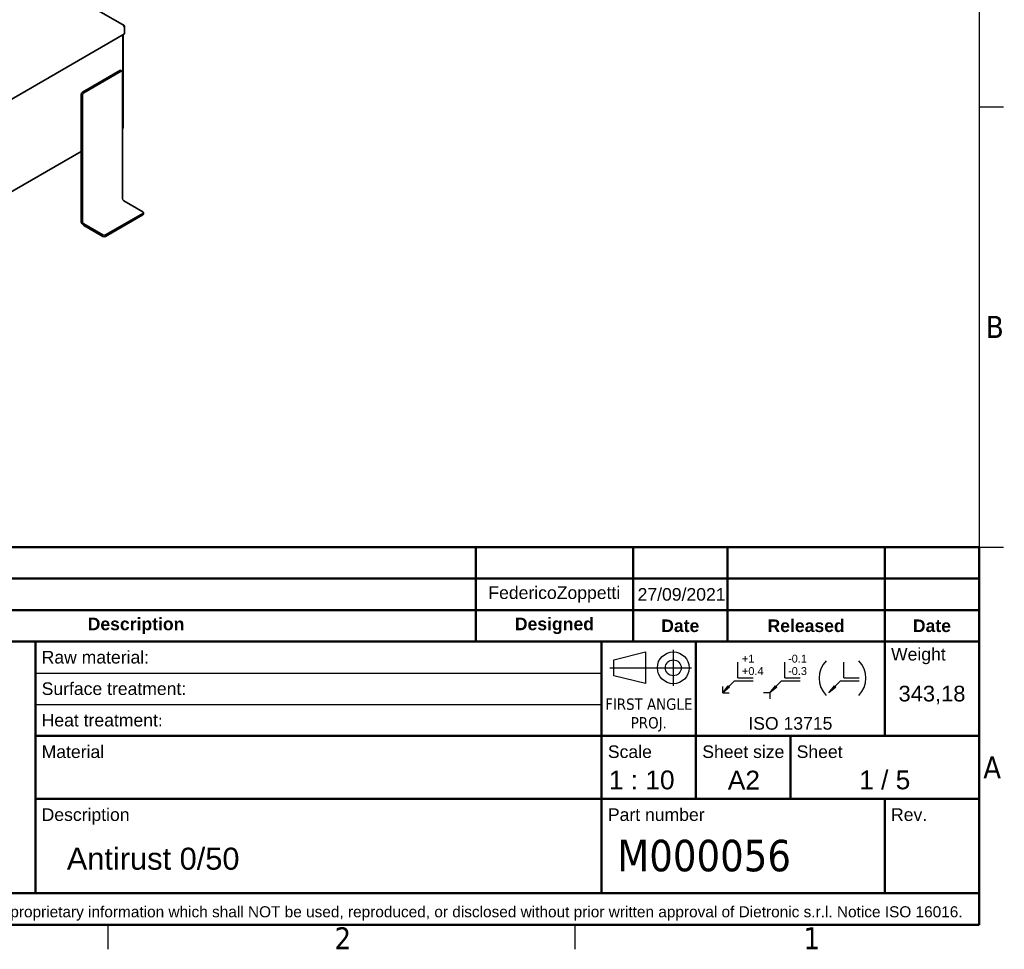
# Model space of a CAD drawing. Header units: millimetres. Extents: x 0 to 5940, y 0 to 4200.
# Tile 18 of 48: x 4315 to 5880, y 61 to 1538. Entities that reach past the tile are written whole.
import ezdxf
from ezdxf.enums import TextEntityAlignment as Align

# ---------------------------------------------------------------- set-up
doc = ezdxf.new("R2010")
doc.units = ezdxf.units.MM
doc.header["$LTSCALE"] = 10
doc.layers.get('0').update_dxf_attribs({"lineweight": 25})
for name, color, linetype, lineweight in [('Geometria schizzo (ISO)', 7, 'Continuous', 25), ('Geometria schizzo(ISO)', 7, 'Continuous', 50), ('Simbolo (ISO)', 7, 'Continuous', 25), ('Spigoli visibili(ISO)', 7, 'Continuous', 35), ('Titolo (ISO)', 7, 'Continuous', 50)]:
    doc.layers.add(name, color=color, linetype=linetype, lineweight=lineweight)
doc.styles.add('Stile testo11', font='tahoma.ttf')
doc.styles.add('Stile testo132', font='tahoma.ttf')
doc.styles.add('Stile testo136', font='arial.ttf')
doc.styles.add('Stile testo26', font='arial.ttf')
doc.styles.add('Stile testo27', font='arial.ttf')
doc.styles.add('Stile testo68', font='arial.ttf')
doc.styles.add('Testo nota (ISO)', font='tahoma.ttf')

# ---------------------------------------------------------------- blocks, each defined once
blk = doc.blocks.new('Bordi Bordo di default')
at = {"layer": 'Geometria schizzo (ISO)'}
for p, q in [((584, 140), (587.9, 140)), ((584, 70), (587.9, 70)), ((445.5, 10), (445.5, 6.1)), ((519.75, 10), (519.75, 6.1))]:
    blk.add_line(p, q, dxfattribs=at)
at = {"layer": 'Geometria schizzo (ISO)', "flags": 128}
blk.add_lwpolyline([(10, 10), (10, 410), (584, 410), (584, 10), (10, 10)], dxfattribs=at)
at = {"layer": 'Simbolo (ISO)', "char_height": 3.5, "attachment_point": 7, "style": 'Testo nota (ISO)'}
for s, insert in [('B', (585.08, 103.25)), ('A', (584.66, 33.25)), ('2', (481.56, 6.1)), ('1', (556.09, 6.1))]:
    blk.add_mtext(s, dxfattribs=dict(at, insert=insert))
blk = doc.blocks.new('Cartigli Dietronic')
at = {"color": 7, "linetype": 'Continuous', "lineweight": 25}
for p, q in [((251.19, 241.34), (251.19, 235.58)), ((241.72, 239.73), (246.76, 240.99)), ((241.72, 237.21), (241.72, 239.73)), ((246.76, 240.99), (246.76, 235.95)), ((241.09, 238.47), (254.09, 238.47)), ((261.43, 236.89), (261.43, 239.34)), ((268.93, 236.89), (268.93, 239.34)), ((278.31, 236.89), (278.31, 239.34)), ((246.76, 235.95), (241.72, 237.21)), ((259.05, 234.51), (260.91, 236.37)), ((260.91, 236.37), (263.88, 236.37)), ((261.43, 236.89), (263.88, 236.89)), ((266.55, 234.51), (268.41, 236.37)), ((268.41, 236.37), (271.38, 236.37)), ((268.93, 236.89), (271.38, 236.89)), ((275.93, 234.51), (277.78, 236.37)), ((277.78, 236.37), (280.76, 236.37)), ((278.31, 236.89), (280.76, 236.89)), ((259.05, 234.51), (259.93, 235.61)), ((259.05, 234.51), (259.05, 235.51)), ((260.15, 235.4), (259.05, 234.51)), ((259.93, 235.61), (260.15, 235.4)), ((266.55, 234.51), (267.43, 235.61)), ((267.65, 235.4), (266.55, 234.51)), ((267.43, 235.61), (267.65, 235.4)), ((275.93, 234.51), (276.81, 235.61)), ((277.03, 235.4), (275.93, 234.51)), ((276.81, 235.61), (277.03, 235.4)), ((259.05, 234.51), (260.05, 234.51)), ((266.55, 234.51), (265.55, 234.51)), ((266.55, 234.51), (266.55, 233.51))]:
    blk.add_line(p, q, dxfattribs=at)
for radius in [2.52, 1.26]:
    blk.add_circle((251.19, 238.46), radius, dxfattribs=at)
for centre, start, end in [((278.3, 236.82), 135.5, 224.5), ((277.86, 236.82), 315.5, 44.5)]:
    blk.add_arc(centre, 3.94, start, end, dxfattribs=at)
at = {"layer": 'Geometria schizzo(ISO)'}
for p, q in [((99.8, 257.63), (299.8, 257.63)), ((219.8, 257.63), (219.8, 242.63)), ((244.8, 242.63), (244.8, 257.63)), ((259.8, 242.63), (259.8, 257.63)), ((284.8, 242.63), (284.8, 257.63)), ((299.8, 257.63), (299.8, 252.63)), ((299.8, 252.63), (99.8, 252.63)), ((299.8, 252.63), (299.8, 247.63)), ((99.8, 247.63), (299.8, 247.63)), ((299.8, 247.63), (299.8, 242.63)), ((254.8, 217.63), (254.8, 227.63)), ((269.8, 217.63), (269.8, 227.63)), ((284.8, 217.63), (284.8, 202.63)), ((299.8, 202.63), (99.8, 202.63))]:
    blk.add_line(p, q, dxfattribs=at)
at = {"layer": 'Titolo (ISO)'}
for p, q in [((149.8, 242.63), (99.8, 242.63)), ((299.8, 242.63), (149.8, 242.63)), ((149.8, 242.63), (149.8, 202.63)), ((239.8, 227.63), (239.8, 242.63)), ((254.8, 227.63), (254.8, 242.63)), ((284.8, 227.63), (284.8, 242.63)), ((299.8, 197.63), (299.8, 242.63)), ((149.8, 227.63), (299.8, 227.63)), ((239.8, 227.63), (239.8, 217.63)), ((149.8, 217.63), (299.8, 217.63)), ((239.8, 217.63), (239.8, 202.63)), ((99.8, 197.63), (299.8, 197.63))]:
    blk.add_line(p, q, dxfattribs=at)
at = {"layer": 'Titolo (ISO)', "lineweight": 25}
for p, q in [((149.8, 237.63), (239.8, 237.63)), ((149.8, 232.63), (239.8, 232.63))]:
    blk.add_line(p, q, dxfattribs=at)
at = {"layer": 'Titolo (ISO)', "style": 'Testo nota (ISO)'}
for s, insert, char_height, attachment_point in [('\\fArial|b1|i0;\\H2.0000;Description', (165.8, 245.13), 2, 5), ('\\fArial|b1|i0;\\H2.0000;Designed', (232.3, 245.13), 2, 5), ('\\fArial|b1|i0;\\H2.0000;Date', (252.3, 245.13), 2, 5), ('\\fArial|b1|i0;\\H2.0000;Released', (272.3, 245.13), 2, 5), ('\\fArial|b1|i0;\\H2.0000;Date', (292.3, 245.13), 2, 5), ('\\fArial|b0|i0;\\H2.0000;Raw material:', (150.8, 240.13), 2, 4), ('\\fArial|b0|i0;\\H2.0000;Weight', (285.8, 241.63), 2, 1), ('\\fArial|b0|i0;\\H2.0000;Surface treatment:', (150.8, 235.13), 2, 4), ('\\fArial|b0|i0;\\H2.0000;Heat treatment\\fTahoma|b0|i0;\\H2.0000;:', (150.8, 230.13), 2, 4), ('\\fArial|b0|i0;\\H2.0000;ISO 13715', (269.8, 230.63), 2, 2), ('\\fArial|b0|i0;\\H2.0000;Material', (150.8, 226.13), 2, 1), ('\\fArial|b0|i0;\\H2.0000;Scale', (240.8, 226.13), 2, 1), ('\\fArial|b0|i0;\\H2.0000;Sheet size', (255.8, 226.13), 2, 1), ('\\fArial|b0|i0;\\H2.0000;Sheet', (270.8, 226.13), 2, 1), ('\\fArial|b0|i0;\\H2.9900;1 / 5', (284.8, 220.63), 2.99, 5), ('\\fArial|b0|i0;\\H2.0000;Description', (150.8, 216.13), 2, 1), ('\\fArial|b0|i0;\\H2.0000;Part number', (240.8, 216.13), 2, 1), ('\\fArial|b0|i0;\\H2.0000;Rev.', (285.8, 216.13), 2, 1)]:
    blk.add_mtext(s, dxfattribs=dict(at, insert=insert, char_height=char_height, attachment_point=attachment_point))
for s, insert, char_height, attachment_point, line_spacing_factor in [('\\fArial|b0|i0;\\H1.2500;+1           -0.1\\P\\fArial|b0|i0;\\H1.2500;+0.4        -0.3', (262.1, 240.54), 1.25, 1, 0.944221), ('\\fTahoma|b0|i0;\\H1.8000;FIRST ANGLE\\P\\fTahoma|b0|i0;\\H1.8000;PROJ.', (247.3, 233.59), 1.8, 2, 0.987884)]:
    blk.add_mtext(s, dxfattribs=dict(at, insert=insert, char_height=char_height, attachment_point=attachment_point, line_spacing_factor=line_spacing_factor))
at = {"layer": 'Titolo (ISO)', "insert": (100.72, 200.57), "char_height": 1.75, "width": 201.2462, "attachment_point": 1, "style": 'Testo nota (ISO)'}
blk.add_mtext('\\fArial|b0|i0;\\H1.7500;This document contains CONFIDENTIAL proprietary information which shall NOT be used, reproduced, or disclosed without prior written approval of Dietronic s.r.l. Notice ISO 16016.', dxfattribs=at)
at = {"layer": 'Titolo (ISO)'}
for tag, height, style, p in [('REV1', 2, 'Stile testo68', (105.8, 255.13)), ('REV1-AUTORE', 2, 'Stile testo68', (232.3, 255.13)), ('REV1-DATA_CREAZIONE', 2, 'Stile testo68', (252.3, 255.13)), ('REV1-APPROVATORE', 2, 'Stile testo68', (272.3, 255.13)), ('REV1-DATA_APPROVAZIONE', 2, 'Stile testo68', (292.3, 255.13)), ('REV0-APPROVATORE', 2, 'Stile testo68', (272.3, 250.13)), ('REV0-DATA_APPROVAZIONE', 2, 'Stile testo11', (292.3, 250.13)), ('NUMERO_REVISIONE', 5, 'Stile testo132', (292.3, 209.13))]:
    blk.add_attdef(tag, text='', height=height, dxfattribs=dict(at, style=style)).set_placement(p, align=Align.MIDDLE_CENTER)
for tag, height, style, p in [('REV1-DESCRIZIONE', 2, 'Stile testo68', (112.8, 255.13)), ('Semilavorato', 2, 'Stile testo11', (168.8, 240.13)), ('Trattamento_Superficiale', 2, 'Stile testo68', (174.8, 235.13)), ('Trattamento_Termico', 2, 'Stile testo68', (170.8, 230.13)), ('Materiale_Dietronic', 3.5, 'Testo nota (ISO)', (154.8, 220.63))]:
    blk.add_attdef(tag, text='', height=height, dxfattribs=dict(at, style=style)).set_placement(p, align=Align.MIDDLE_LEFT)
for tag, p, height, style in [('AUTORE_001', (221.8, 249.4), 2, 'Stile testo68'), ('DATA_CREAZIONE_001', (245.52, 249.13), 2, 'Stile testo68'), ('Massa_001', (286.99, 233.12), 2.49, 'Stile testo26'), ('Scala_vista_iniziale_001', (240.95, 219.15), 2.99, 'Stile testo136'), ('Dimensioni_foglio_001', (259.86, 219.12), 2.99, 'Stile testo136'), ('DESCRIZIONE_001', (154.8, 206.38), 3.5, 'Stile testo27'), ('NUMERO_PARTE_001', (242.29, 206.13), 5, 'Stile testo132')]:
    blk.add_attdef(tag, p, '', height=height, dxfattribs=dict(at, style=style))

msp = doc.modelspace()

# ---------------------------------------------------------------- linework, layer by layer
at = {"layer": 'Spigoli visibili(ISO)'}
for p, q in [((4481.1, 1528.8), (4319.1, 1622.4)), ((4481.3, 1527), (4481.9, 1527.4)), ((4481.9, 1525.3), (4481.9, 1527.4)), ((4481.9, 1525.3), (4481.9, 1515.5)), ((4481.9, 1515.5), (4057.7, 1270.6)), ((4478.8, 1513.7), (4478.8, 1368.1)), ((4478.8, 1513.7), (4478.8, 1365.5)), ((4479.8, 1366.1), (4479.8, 1514.3)), ((4474.2, 1457.5), (4414.8, 1423.2)), ((4416.9, 1422), (4476.3, 1456.3)), ((4475.7, 1457.7), (4477.8, 1456.4)), ((4478.4, 1455.1), (4478.4, 1254.2)), ((4412.7, 1419.6), (4412.7, 1218.7)), ((4414.8, 1217.5), (4414.8, 1418.3)), ((4478.4, 1365.7), (4478.8, 1365.5)), ((4478.8, 1365.5), (4479.8, 1366.1)), ((4158.3, 1182), (4412.7, 1328.9)), ((4480.5, 1250.5), (4510.9, 1233)), ((4510.9, 1230.5), (4451.6, 1196.2)), ((4510.9, 1228.1), (4451.6, 1193.8)), ((4511.8, 1229.3), (4511.8, 1231.8)), ((4447.3, 1196.2), (4416.9, 1213.8)), ((4416.9, 1211.3), (4447.3, 1193.8))]:
    msp.add_line(p, q, dxfattribs=at)
for centre, major_axis, start_param, end_param in [((4474.2, 1455.1), (1.5, 2.6), 0, 0.785398), ((4476.3, 1453.8), (1.5, 2.6), 5.497787, 7.068583), ((4414.8, 1420.8), (-1.5, -2.6), 3.926991, 5.497787), ((4416.9, 1419.6), (1.5, 2.6), 0.785398, 2.356194), ((4476.7, 1369.3), (1.5, -2.6), 0.199713, 0.785398), ((4480.5, 1253), (1.5, -2.6), 3.926991, 5.497787), ((4508.8, 1231.8), (3, 0), 5.497787, 7.068583), ((4508.8, 1229.3), (3, 0), 5.497787, 6.283185), ((4416.9, 1216.2), (3, -5.2), 3.926991, 5.497787), ((4416.9, 1216.2), (-1.5, 2.6), 0.785398, 2.356194), ((4449.4, 1197.5), (-3, 0), 0.785398, 2.356194), ((4449.4, 1195), (3, 0), 3.926991, 5.497787)]:
    msp.add_ellipse(centre, major_axis=major_axis, ratio=0.57735, start_param=start_param, end_param=end_param, dxfattribs=at)
for points in [[(4481.9, 1527.4), (4481.8, 1528.2), (4481.4, 1528.9), (4480.7, 1529), (4480.3, 1529), (4479.9, 1529), (4479.5, 1528.8)], [(4479.5, 1528.8), (4480.3, 1528.4), (4481.1, 1527.5), (4481.5, 1526.6), (4481.7, 1526.2), (4481.9, 1525.7), (4481.9, 1525.3)]]:
    msp.add_open_spline(points, degree=3, knots=[0, 0, 0, 0, 1.026322, 1.026322, 1.026322, 1.570796, 1.570796, 1.570796, 1.570796], dxfattribs=at)

# ---------------------------------------------------------------- block references
at = {"xscale": 10, "yscale": 10, "zscale": 10}
msp.add_blockref('Bordi Bordo di default', (0, 0), dxfattribs=at)
msp.add_blockref('Cartigli Dietronic', (2842, -1876.3), dxfattribs=at).add_auto_attribs({'Massa_001': '343,18', 'Scala_vista_iniziale_001': '1 : 10', 'Dimensioni_foglio_001': 'A2', 'DESCRIZIONE_001': 'Antirust 0/50', 'AUTORE_001': 'FedericoZoppetti', 'DATA_CREAZIONE_001': '27/09/2021', 'NUMERO_PARTE_001': 'M000056'})

doc.saveas('drawing.dxf')
